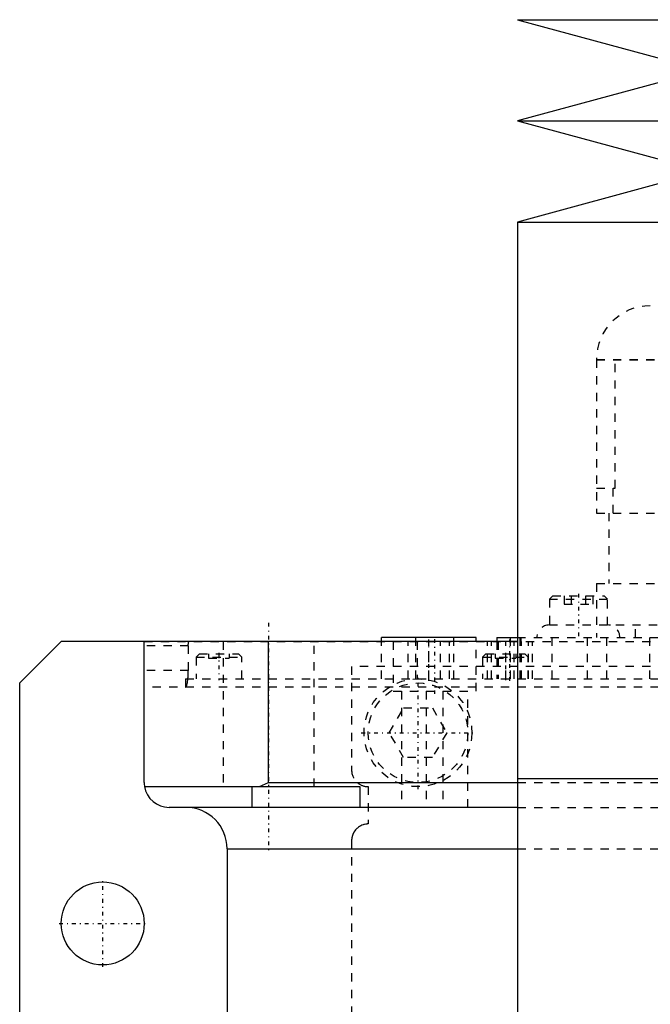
# Model space of a CAD drawing. Extents: x -105 to 105, y -137 to 442.
# Tile 10 of 11: x -105 to -29, y 273 to 392. Entities that reach past the tile are written whole.
import ezdxf

# ---------------------------------------------------------------- set-up
doc = ezdxf.new("R2010")
doc.units = 0
doc.linetypes.add('CENTER', pattern=[1.5, 0.45, -0.5, 0.05, -0.5])
doc.linetypes.add('DASHED', pattern=[2, 1, -1])
for name, color, linetype in [('AM_0', 7, 'CONTINUOUS'), ('AM_3', 7, 'DASHED'), ('AM_7', 7, 'CENTER')]:
    doc.layers.add(name, color=color, linetype=linetype)

msp = doc.modelspace()

# ---------------------------------------------------------------- linework, layer by layer
at = {"layer": 'AM_0', "color": 7, "linetype": 'CONTINUOUS'}
for p, q in [((-45, 391.5), (-22.5, 385.4)), ((-45, 391.5), (45, 391.5)), ((-22.5, 385.4), (-45, 379.3)), ((-45, 379.3), (-22.5, 373.2)), ((-45, 379.3), (45, 379.3)), ((-22.5, 373.2), (-45, 367.1)), ((-45, 367.1), (-45, 300)), ((-45, 367.1), (45, 367.1)), ((-105, 311.5), (-100, 316.5)), ((-45, 316.5), (-100, 316.5)), ((-90, 299.5), (-90, 316.5)), ((-75, 299.5), (-75, 316.5)), ((-50, 317), (-61.4, 317)), ((-61.4, 316.5), (-61.4, 317)), ((-57.28, 316.5), (-57.28, 317)), ((-52.68, 316.5), (-52.68, 317)), ((-50, 316.5), (-50, 317)), ((-47.5, 317), (-47.5, 316.5)), ((-47.5, 317), (-45.04, 317)), ((-105, 21.5), (-105, 311.5)), ((-76.12, 299), (-75, 299.5)), ((-75, 299.5), (-45, 299.5)), ((-45, 300), (-45, 232.9)), ((-45, 300), (45, 300)), ((-45, 300), (0, 300)), ((-89.96, 299), (-64, 299)), ((-77, 296.5), (-77, 299)), ((-64, 299), (-64, 296.5)), ((-45, 296.5), (-87, 296.5)), ((-80, 291.5), (-80, 30)), ((-80, 291.5), (-45.02, 291.5))]:
    msp.add_line(p, q, dxfattribs=at)
msp.add_polyline3d([(-90, 299.5, 0), (-90, 299.42, 0), (-89.99, 299.25, 0), (-89.97, 299.08, 0), (-89.96, 299, 0)], dxfattribs=at)
msp.add_circle((-95, 282.5), 5, dxfattribs=at)
for centre, radius, start, end in [((-87, 299.5), 3, 189.5941, 270), ((-85, 291.5), 5, 0, 90)]:
    msp.add_arc(centre, radius, start, end, dxfattribs=at)
at = {"layer": 'AM_3', "color": 6, "linetype": 'DASHED'}
for p, q in [((-35.5, 350.51), (-2.5, 350.51)), ((-35.5, 350.51), (-35.5, 332)), ((-35.5, 350.47), (-2.5, 350.47)), ((-33.23, 335), (-33.23, 350.47)), ((-35.5, 335), (-33.23, 335)), ((-33.48, 332), (-33.48, 335)), ((-35.5, 332), (-2.5, 332)), ((-34, 332), (-34, 323.5)), ((-35.5, 323.5), (-35.5, 317)), ((-35.5, 323.5), (-2.5, 323.5)), ((-40.77, 322), (-41.17, 321.6)), ((-40.77, 322), (-34.57, 322)), ((-39.4, 322), (-39.4, 321)), ((-38.54, 322), (-38.54, 321)), ((-36.81, 322), (-36.81, 321)), ((-35.94, 322), (-35.94, 321)), ((-34.17, 321.6), (-34.57, 322)), ((-41.17, 321.6), (-41.17, 318.5)), ((-41.17, 321.6), (-34.17, 321.6)), ((-39.4, 321), (-35.94, 321)), ((-34.17, 318.5), (-34.17, 321.6)), ((-41.17, 318.5), (-2.5, 318.5)), ((-30.79, 317), (-30.79, 318.5)), ((-90, 316.5), (90, 316.5)), ((-84.68, 316), (-90, 316)), ((-84.68, 316), (-84.68, 313)), ((-80.5, 316.5), (-80.5, 299)), ((-69.5, 299), (-69.5, 316.5)), ((-61.4, 312), (-61.4, 316.5)), ((-60, 316.5), (-60, 310.5)), ((-58.2, 312), (-58.2, 316.5)), ((-57.28, 312), (-57.28, 316.5)), ((-57.1, 316.5), (-57.1, 312)), ((-55.7, 312), (-55.7, 316.5)), ((-54.3, 312), (-54.3, 316.5)), ((-53.2, 312), (-53.2, 316.5)), ((-52.68, 312), (-52.68, 316.5)), ((-50, 310.5), (-50, 316.5)), ((-48.63, 312), (-48.63, 316.5)), ((-48.13, 312), (-48.13, 316.5)), ((-47.5, 316.5), (-47.5, 312)), ((-47.32, 316.5), (-47.32, 312)), ((-46.42, 312), (-46.42, 316.5)), ((-45.89, 317), (-45.89, 312)), ((-45.41, 312), (-45.41, 316.5)), ((-45.04, 317), (54.35, 317)), ((-44.68, 312), (-44.68, 317)), ((-44.57, 312), (-44.57, 317)), ((-44.52, 312), (-44.52, 316.5)), ((-43.7, 312), (-43.7, 316.5)), ((-43.2, 312), (-43.2, 316.5)), ((-40.85, 312), (-40.85, 317)), ((-36.58, 312), (-36.58, 317)), ((-34.26, 312), (-34.26, 317)), ((-29.06, 312), (-29.06, 317)), ((-83.35, 315), (-83.75, 314.6)), ((-83.35, 315), (-78.65, 315)), ((-82.25, 315), (-82.25, 314.5)), ((-81, 315), (-81, 314.5)), ((-79.75, 315), (-79.75, 314.5)), ((-78.25, 314.6), (-78.65, 315)), ((-48.81, 315), (-49.21, 314.6)), ((-48.81, 315), (-44.11, 315)), ((-47.71, 315), (-47.71, 314.5)), ((-46.46, 315), (-46.46, 314.5)), ((-45.21, 315), (-45.21, 314.5)), ((-43.71, 314.6), (-44.11, 315)), ((-83.75, 314.6), (-83.75, 312)), ((-83.75, 314.6), (-78.25, 314.6)), ((-82.25, 314.5), (-79.75, 314.5)), ((-78.25, 312), (-78.25, 314.6)), ((-49.21, 314.6), (-49.21, 312)), ((-49.21, 314.6), (-43.71, 314.6)), ((-47.71, 314.5), (-45.21, 314.5)), ((-43.71, 312), (-43.71, 314.6)), ((-84.68, 313), (-90, 313)), ((65, 313.5), (-65, 313.5)), ((-65, 313.5), (-65, 301)), ((-85, 312), (-85, 311)), ((-85, 312), (85, 312)), ((90, 311), (-90, 311)), ((-60, 310.5), (-50, 310.5)), ((-59, 310.5), (-59, 296.5)), ((-56, 310.5), (-56, 296.5)), ((-54, 310.5), (-54, 296.5)), ((-51, 296.5), (-51, 310.5)), ((-60.46, 305.5), (-58.73, 308.5)), ((-58.73, 308.5), (-55.27, 308.5)), ((-55.27, 308.5), (-53.54, 305.5)), ((-58.73, 302.5), (-60.46, 305.5)), ((-53.54, 305.5), (-55.27, 302.5)), ((-55.27, 302.5), (-58.73, 302.5)), ((-45, 299.5), (45, 299.5)), ((-75, 299), (-69.5, 299)), ((-63, 299), (-63, 294.5)), ((-45, 296.5), (45, 296.5)), ((-65, 292.5), (-65, 37.5)), ((-45.02, 291.5), (45.02, 291.5))]:
    msp.add_line(p, q, dxfattribs=at)
for points in [[(-84.68, 316, 0), (-84.68, 316, 0), (-84.68, 316.01, 0), (-84.68, 316.02, 0), (-84.68, 316.02, 0), (-84.68, 316.02, 0), (-84.68, 316.03, 0), (-84.68, 316.04, 0), (-84.68, 316.05, 0), (-84.68, 316.05, 0), (-84.68, 316.06, 0), (-84.68, 316.06, 0), (-84.68, 316.07, 0), (-84.68, 316.08, 0), (-84.68, 316.08, 0), (-84.68, 316.09, 0), (-84.68, 316.1, 0), (-84.68, 316.1, 0), (-84.68, 316.11, 0), (-84.68, 316.11, 0), (-84.68, 316.12, 0), (-84.68, 316.13, 0), (-84.68, 316.13, 0), (-84.68, 316.13, 0), (-84.68, 316.14, 0), (-84.68, 316.15, 0), (-84.68, 316.15, 0), (-84.68, 316.15, 0), (-84.68, 316.16, 0), (-84.68, 316.17, 0), (-84.68, 316.18, 0), (-84.68, 316.18, 0), (-84.68, 316.19, 0), (-84.67, 316.19, 0), (-84.67, 316.2, 0), (-84.67, 316.2, 0), (-84.67, 316.21, 0), (-84.67, 316.22, 0), (-84.67, 316.22, 0), (-84.67, 316.23, 0), (-84.67, 316.23, 0), (-84.67, 316.24, 0), (-84.67, 316.24, 0), (-84.67, 316.25, 0), (-84.67, 316.26, 0), (-84.67, 316.26, 0), (-84.67, 316.27, 0), (-84.67, 316.27, 0), (-84.67, 316.27, 0), (-84.67, 316.28, 0), (-84.67, 316.29, 0), (-84.66, 316.29, 0), (-84.66, 316.3, 0), (-84.66, 316.3, 0), (-84.66, 316.31, 0), (-84.66, 316.31, 0), (-84.66, 316.32, 0), (-84.66, 316.32, 0), (-84.66, 316.33, 0), (-84.66, 316.33, 0), (-84.66, 316.34, 0), (-84.66, 316.34, 0), (-84.66, 316.34, 0), (-84.66, 316.35, 0), (-84.66, 316.35, 0), (-84.66, 316.35, 0), (-84.66, 316.36, 0), (-84.65, 316.36, 0), (-84.65, 316.37, 0), (-84.65, 316.37, 0), (-84.65, 316.37, 0), (-84.65, 316.38, 0), (-84.65, 316.38, 0), (-84.65, 316.39, 0), (-84.65, 316.39, 0), (-84.65, 316.39, 0), (-84.65, 316.4, 0), (-84.65, 316.4, 0), (-84.65, 316.4, 0), (-84.64, 316.41, 0), (-84.64, 316.41, 0), (-84.64, 316.42, 0), (-84.64, 316.42, 0), (-84.64, 316.42, 0), (-84.64, 316.42, 0), (-84.64, 316.43, 0), (-84.64, 316.43, 0), (-84.64, 316.44, 0), (-84.64, 316.44, 0), (-84.63, 316.44, 0), (-84.63, 316.44, 0), (-84.63, 316.45, 0), (-84.63, 316.45, 0), (-84.63, 316.45, 0), (-84.63, 316.46, 0), (-84.63, 316.46, 0), (-84.63, 316.46, 0), (-84.63, 316.46, 0), (-84.63, 316.46, 0), (-84.62, 316.47, 0), (-84.62, 316.47, 0), (-84.62, 316.47, 0), (-84.62, 316.47, 0), (-84.62, 316.48, 0), (-84.62, 316.48, 0), (-84.62, 316.48, 0), (-84.62, 316.48, 0), (-84.62, 316.48, 0), (-84.61, 316.48, 0), (-84.61, 316.48, 0), (-84.61, 316.49, 0), (-84.61, 316.49, 0), (-84.61, 316.49, 0), (-84.61, 316.49, 0), (-84.61, 316.49, 0), (-84.61, 316.49, 0), (-84.61, 316.49, 0), (-84.61, 316.49, 0), (-84.6, 316.5, 0), (-84.6, 316.5, 0), (-84.6, 316.5, 0), (-84.6, 316.5, 0), (-84.6, 316.5, 0), (-84.6, 316.5, 0), (-84.6, 316.5, 0), (-84.6, 316.5, 0), (-84.6, 316.5, 0), (-84.59, 316.5, 0), (-84.59, 316.5, 0), (-84.59, 316.5, 0), (-84.59, 316.5, 0)], [(-84.73, 312, 0), (-84.73, 312.03, 0), (-84.72, 312.08, 0), (-84.72, 312.13, 0), (-84.71, 312.16, 0), (-84.71, 312.18, 0), (-84.71, 312.24, 0), (-84.7, 312.29, 0), (-84.7, 312.35, 0), (-84.7, 312.4, 0), (-84.69, 312.46, 0), (-84.69, 312.49, 0), (-84.69, 312.52, 0), (-84.69, 312.57, 0), (-84.69, 312.63, 0), (-84.69, 312.69, 0), (-84.68, 312.75, 0), (-84.68, 312.8, 0), (-84.68, 312.83, 0), (-84.68, 312.86, 0), (-84.68, 312.92, 0), (-84.68, 312.97, 0), (-84.68, 313, 0)], [(-85, 311, 0), (-84.99, 311, 0), (-84.97, 311.01, 0), (-84.96, 311.03, 0), (-84.95, 311.04, 0), (-84.94, 311.05, 0), (-84.92, 311.08, 0), (-84.91, 311.12, 0), (-84.89, 311.16, 0), (-84.87, 311.21, 0), (-84.85, 311.26, 0), (-84.85, 311.29, 0), (-84.84, 311.32, 0), (-84.82, 311.38, 0), (-84.81, 311.45, 0), (-84.79, 311.52, 0), (-84.78, 311.6, 0), (-84.77, 311.68, 0), (-84.76, 311.72, 0), (-84.76, 311.77, 0), (-84.74, 311.86, 0), (-84.73, 311.95, 0), (-84.73, 312, 0)], [(-85.01, 311, 0), (-85.01, 311, 0), (-85.01, 311, 0), (-85, 311, 0), (-85, 311, 0)], [(-64.32, 299.5, 0), (-64.29, 299.47, 0), (-64.23, 299.42, 0), (-64.17, 299.38, 0), (-64.14, 299.35, 0), (-64.11, 299.33, 0), (-64.04, 299.29, 0), (-63.97, 299.25, 0), (-63.9, 299.21, 0), (-63.83, 299.18, 0), (-63.75, 299.15, 0), (-63.71, 299.13, 0), (-63.67, 299.12, 0), (-63.6, 299.09, 0), (-63.52, 299.07, 0), (-63.44, 299.05, 0), (-63.36, 299.03, 0), (-63.28, 299.02, 0), (-63.24, 299.01, 0), (-63.2, 299.01, 0), (-63.12, 299, 0), (-63.04, 299, 0), (-63, 299, 0)], [(-63, 294.5, 0), (-63.02, 294.5, 0), (-63.05, 294.5, 0), (-63.08, 294.5, 0), (-63.09, 294.5, 0), (-63.11, 294.5, 0), (-63.14, 294.5, 0), (-63.17, 294.49, 0), (-63.28, 294.48, 0), (-63.45, 294.45, 0), (-63.53, 294.43, 0), (-63.61, 294.4, 0), (-63.77, 294.35, 0), (-63.91, 294.28, 0), (-64.05, 294.2, 0), (-64.19, 294.11, 0), (-64.31, 294.01, 0), (-64.37, 293.96, 0), (-64.43, 293.9, 0), (-64.54, 293.78, 0), (-64.63, 293.65, 0), (-64.72, 293.52, 0), (-64.77, 293.43, 0), (-64.78, 293.41, 0), (-64.79, 293.38, 0), (-64.8, 293.37, 0), (-64.81, 293.36, 0), (-64.82, 293.33, 0), (-64.83, 293.31, 0), (-64.84, 293.28, 0), (-64.85, 293.26, 0), (-64.86, 293.23, 0), (-64.87, 293.21, 0), (-64.87, 293.2, 0), (-64.88, 293.17, 0), (-64.89, 293.14, 0), (-64.9, 293.13, 0), (-64.9, 293.11, 0), (-64.91, 293.08, 0), (-64.92, 293.05, 0), (-64.93, 293.04, 0), (-64.93, 293.02, 0), (-64.94, 292.99, 0), (-64.95, 292.96, 0), (-64.95, 292.92, 0), (-64.96, 292.89, 0), (-64.97, 292.86, 0), (-64.97, 292.84, 0), (-64.97, 292.82, 0), (-64.98, 292.79, 0), (-64.98, 292.75, 0), (-64.99, 292.71, 0), (-64.99, 292.68, 0), (-65, 292.64, 0), (-65, 292.62, 0), (-65, 292.6, 0), (-65, 292.56, 0), (-65, 292.52, 0), (-65, 292.5, 0)]]:
    msp.add_polyline3d(points, dxfattribs=at)
for radius in [6.5, 6]:
    msp.add_circle((-57, 305.5), radius, dxfattribs=at)
for centre, radius, start, end in [((-29.01, 350.51), 6.49, 90, 180), ((-41.17, 317), 1.5, 90, 180), ((-34.17, 317), 1.5, 0, 90), ((-63, 301), 2, 180, 228.5904)]:
    msp.add_arc(centre, radius, start, end, dxfattribs=at)
at = {"layer": 'AM_7', "color": 4, "linetype": 'CENTER'}
for p, q in [((-37.67, 322.25), (-37.67, 316.75)), ((-75, 318.75), (-75, 291.25)), ((-55.7, 311.77), (-55.7, 316.73)), ((-55, 316.8), (-55, 310.2)), ((-45.92, 311.77), (-45.92, 316.73)), ((-81, 315.15), (-81, 311.85)), ((-46.46, 315.15), (-46.46, 311.85)), ((-57, 298.68), (-57, 312.32)), ((-63.83, 305.5), (-50.17, 305.5)), ((-95, 277.25), (-95, 287.75)), ((-100.25, 282.5), (-89.75, 282.5))]:
    msp.add_line(p, q, dxfattribs=at)

doc.saveas('drawing.dxf')
